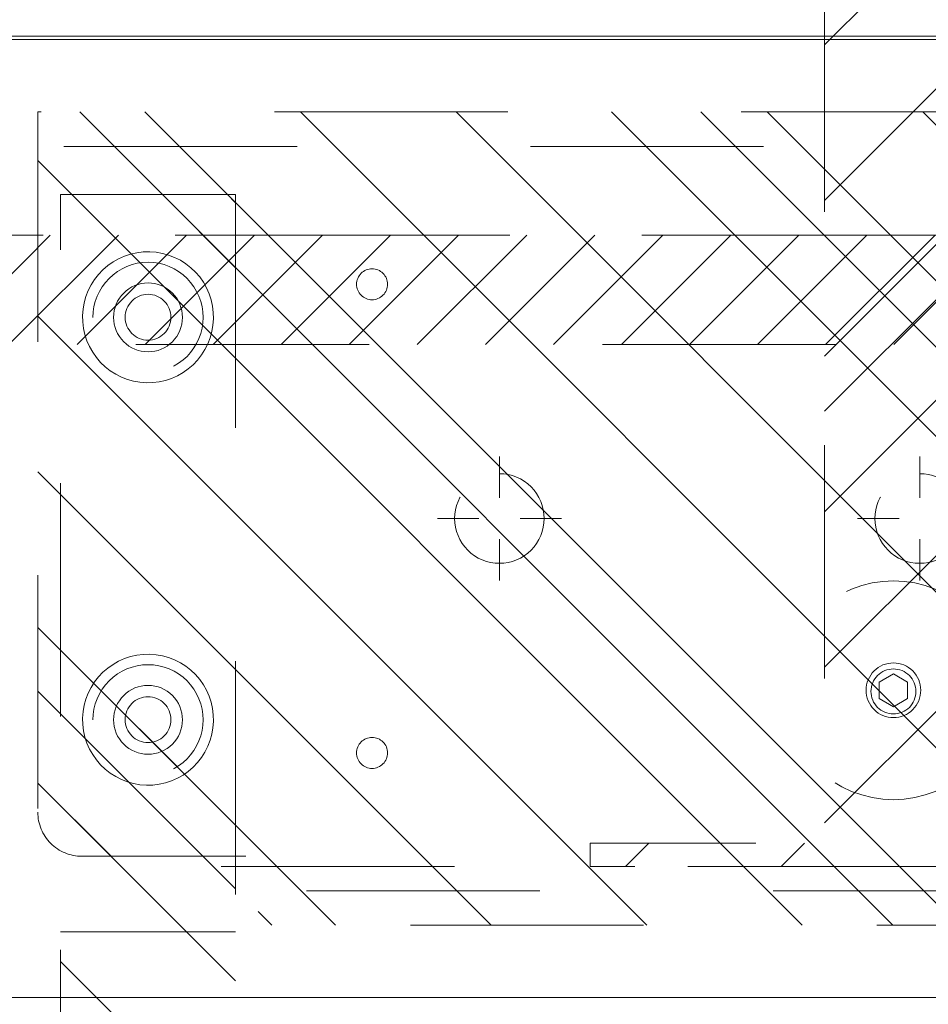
# Model space of a CAD drawing. Header units: inches. Extents: x -465 to -303, y -234 to 7.
# Tile 21 of 71: x -400.78 to -395.59, y -2.11 to 3.51. Entities that reach past the tile are written whole.
import ezdxf

# ---------------------------------------------------------------- set-up
doc = ezdxf.new("R2010")
doc.units = ezdxf.units.IN
doc.header["$LTSCALE"] = 32
doc.header["$MEASUREMENT"] = 0
doc.header["$PDMODE"] = 1
doc.header["$PDSIZE"] = -2
doc.linetypes.add('Dash Style-1', pattern=[0.083328, 0.041656, -0.041672])
for name, color, linetype, lineweight in [('DashLine', 7, 'Dash Style-1', 13), ('DashLineFill', 7, 'Dash Style-1', 13), ('Drawing', 7, 'Continuous', 18), ('Metal-Black', 7, 'Continuous', 18), ('Metal-DeskStructure', 7, 'Continuous', 13), ('None', 7, 'Continuous', 18), ('SolidLine', 7, 'Continuous', 15), ('Wood_1-H', 7, 'Continuous', 13)]:
    doc.layers.add(name, color=color, linetype=linetype, lineweight=lineweight)
doc.layers.add('Electrical', color=1, linetype='Dash Style-1', lineweight=15, true_color=0xff0000)
pattern_1 = [(45, (0, 0), (-1.61302, 1.93572), []), (45, (-1.0608, 1.0608), (-0.472346, 0.416761), [])]

# ---------------------------------------------------------------- blocks, each defined once
blk = doc.blocks.new('1BP8DW-Leveler (2D)')
at = {"layer": 'DashLine', "flags": 128}
for points in [[(0.625, 0), (0.622, -0.0613), (0.613, -0.1219), (0.5981, -0.1814), (0.5774, -0.2392), (0.5512, -0.2946), (0.5197, -0.3472), (0.4831, -0.3965), (0.4419, -0.4419), (0.3965, -0.4831), (0.3472, -0.5197), (0.2946, -0.5512), (0.2392, -0.5774), (0.1814, -0.5981), (0.1219, -0.613), (0.0613, -0.622), (0, -0.625), (-0.0613, -0.622), (-0.1219, -0.613), (-0.1814, -0.5981), (-0.2392, -0.5774), (-0.2946, -0.5512), (-0.3472, -0.5197), (-0.3965, -0.4831), (-0.4419, -0.4419), (-0.4831, -0.3965), (-0.5197, -0.3472), (-0.5512, -0.2946), (-0.5774, -0.2392), (-0.5981, -0.1814), (-0.613, -0.1219), (-0.622, -0.0613), (-0.625, 0), (-0.622, 0.0613), (-0.613, 0.1219), (-0.5981, 0.1814), (-0.5774, 0.2392), (-0.5512, 0.2946), (-0.5197, 0.3472), (-0.4831, 0.3965), (-0.4419, 0.4419), (-0.3965, 0.4831), (-0.3472, 0.5197), (-0.2946, 0.5512), (-0.2392, 0.5774), (-0.1814, 0.5981), (-0.1219, 0.613), (-0.0613, 0.622), (0, 0.625), (0.0613, 0.622), (0.1219, 0.613), (0.1814, 0.5981), (0.2392, 0.5774), (0.2946, 0.5512), (0.3472, 0.5197), (0.3965, 0.4831), (0.4419, 0.4419), (0.4831, 0.3965), (0.5197, 0.3472), (0.5512, 0.2946), (0.5774, 0.2392), (0.5981, 0.1814), (0.613, 0.1219), (0.622, 0.0613)], [(0, 0.1562), (0.0153, 0.1555), (0.0305, 0.1532), (0.0454, 0.1495), (0.0598, 0.1444), (0.0737, 0.1378), (0.0868, 0.1299), (0.0991, 0.1208), (0.1105, 0.1105), (0.1208, 0.0991), (0.1299, 0.0868), (0.1378, 0.0737), (0.1444, 0.0598), (0.1495, 0.0454), (0.1532, 0.0305), (0.1555, 0.0153), (0.1562, 0), (0.1555, -0.0153), (0.1532, -0.0305), (0.1495, -0.0454), (0.1444, -0.0598), (0.1378, -0.0737), (0.1299, -0.0868), (0.1208, -0.0991), (0.1105, -0.1105), (0.0991, -0.1208), (0.0868, -0.1299), (0.0737, -0.1378), (0.0598, -0.1444), (0.0454, -0.1495), (0.0305, -0.1532), (0.0153, -0.1555), (0, -0.1562), (-0.0153, -0.1555), (-0.0305, -0.1532), (-0.0454, -0.1495), (-0.0598, -0.1444), (-0.0737, -0.1378), (-0.0868, -0.1299), (-0.0991, -0.1208), (-0.1105, -0.1105), (-0.1208, -0.0991), (-0.1299, -0.0868), (-0.1378, -0.0737), (-0.1444, -0.0598), (-0.1495, -0.0454), (-0.1532, -0.0305), (-0.1555, -0.0153), (-0.1562, 0), (-0.1555, 0.0153), (-0.1532, 0.0305), (-0.1495, 0.0454), (-0.1444, 0.0598), (-0.1378, 0.0737), (-0.1299, 0.0868), (-0.1208, 0.0991), (-0.1105, 0.1105), (-0.0991, 0.1208), (-0.0868, 0.1299), (-0.0737, 0.1378), (-0.0598, 0.1444), (-0.0454, 0.1495), (-0.0305, 0.1532), (-0.0153, 0.1555)], [(0, 0.0937), (-0.0812, 0.0469), (-0.0812, -0.0469), (0, -0.0938), (0.0812, -0.0469), (0.0812, 0.0469)]]:
    blk.add_lwpolyline(points, close=True, dxfattribs=at)
blk = doc.blocks.new('1BRPX5-Util_Bkt_Sm-F (2D)')
at = {"layer": 'DashLineFill', "linetype": 'Continuous', "lineweight": 13}
h = blk.add_hatch(dxfattribs=at)
h.set_pattern_fill('Steel', color=253, style=0, pattern_type=2)
h.set_pattern_definition(pattern_1)
edge = h.paths.add_edge_path()
edge.add_line((-4.4685, 4.4134), (-3.1299, 4.4134))
edge.add_line((-3.1299, 4.4134), (-3.1299, -1.8543))
edge.add_line((-3.1299, -1.8543), (-4.4685, -1.8543))
edge.add_line((-4.4685, -1.8543), (-4.4685, -1.9882))
edge.add_line((-4.4685, -1.9882), (-2.4213, -1.9882))
edge.add_line((-2.4213, -1.9882), (-2.4213, -2.3661))
edge.add_arc((-2.3031, -2.3661), 0.1181, 180, 270)
edge.add_line((-2.3031, -2.4843), (2.3031, -2.4843))
edge.add_arc((2.3031, -2.3661), 0.1181, 270, 360)
edge.add_line((2.4213, -2.3661), (2.4213, -1.9882))
edge.add_line((2.4213, -1.9882), (4.4685, -1.9882))
edge.add_line((4.4685, -1.9882), (4.4685, -1.8543))
edge.add_line((4.4685, -1.8543), (3.1299, -1.8543))
edge.add_line((3.1299, -1.8543), (3.1299, 4.4134))
edge.add_line((3.1299, 4.4134), (4.4685, 4.4134))
edge.add_line((4.4685, 4.4134), (4.4685, 4.5472))
edge.add_line((4.4685, 4.5472), (2.4213, 4.5472))
edge.add_line((2.4213, 4.5472), (2.4213, 4.9252))
edge.add_arc((2.3031, 4.9252), 0.1181, 0, 90)
edge.add_line((2.3031, 5.0433), (-2.3031, 5.0433))
edge.add_arc((-2.3031, 4.9252), 0.1181, 90, 180)
edge.add_line((-2.4213, 4.9252), (-2.4213, 4.5472))
edge.add_line((-2.4213, 4.5472), (-4.4685, 4.5472))
edge.add_line((-4.4685, 4.5472), (-4.4685, 4.4134))
at = {"layer": 'DashLineFill', "flags": 128}
blk.add_lwpolyline([(-4.4685, 4.4134), (-3.1299, 4.4134), (-3.1299, -1.8543), (-4.4685, -1.8543), (-4.4685, -1.9882), (-2.4213, -1.9882), (-2.4213, -2.3661, 0.414214), (-2.3031, -2.4843), (2.3031, -2.4843, 0.414214), (2.4213, -2.3661), (2.4213, -1.9882), (4.4685, -1.9882), (4.4685, -1.8543), (3.1299, -1.8543), (3.1299, 4.4134), (4.4685, 4.4134), (4.4685, 4.5472), (2.4213, 4.5472), (2.4213, 4.9252, 0.414214), (2.3031, 5.0433), (-2.3031, 5.0433, 0.414214), (-2.4213, 4.9252), (-2.4213, 4.5472), (-4.4685, 4.5472)], format="xyb", close=True, dxfattribs=at)
at = {"layer": 'SolidLine', "flags": 128}
blk.add_lwpolyline([(-2.7362, -0.8597), (-2.7236, -0.8603), (-2.7112, -0.8622), (-2.6989, -0.8652), (-2.687, -0.8695), (-2.6756, -0.8749), (-2.6648, -0.8813), (-2.6547, -0.8889), (-2.6454, -0.8973), (-2.6369, -0.9067), (-2.6294, -0.9168), (-2.6229, -0.9276), (-2.6175, -0.939), (-2.6133, -0.9509), (-2.6102, -0.9631), (-2.6083, -0.9756), (-2.6077, -0.9882), (-2.6083, -1.0008), (-2.6102, -1.0133), (-2.6133, -1.0255), (-2.6175, -1.0374), (-2.6229, -1.0488), (-2.6294, -1.0596), (-2.6369, -1.0697), (-2.6454, -1.0791), (-2.6547, -1.0875), (-2.6648, -1.095), (-2.6756, -1.1015), (-2.687, -1.1069), (-2.6989, -1.1112), (-2.7112, -1.1142), (-2.7236, -1.1161), (-2.7362, -1.1167), (-2.7488, -1.1161), (-2.7613, -1.1142), (-2.7735, -1.1112), (-2.7854, -1.1069), (-2.7968, -1.1015), (-2.8076, -1.095), (-2.8177, -1.0875), (-2.8271, -1.0791), (-2.8356, -1.0697), (-2.8431, -1.0596), (-2.8495, -1.0488), (-2.8549, -1.0374), (-2.8592, -1.0255), (-2.8623, -1.0133), (-2.8641, -1.0008), (-2.8647, -0.9882), (-2.8641, -0.9756), (-2.8623, -0.9631), (-2.8592, -0.9509), (-2.8549, -0.939), (-2.8495, -0.9276), (-2.8431, -0.9168), (-2.8356, -0.9067), (-2.8271, -0.8973), (-2.8177, -0.8889), (-2.8076, -0.8813), (-2.7968, -0.8749), (-2.7854, -0.8695), (-2.7735, -0.8652), (-2.7613, -0.8622), (-2.7488, -0.8603)], close=True, dxfattribs=at)
at = {"layer": 'Metal-Black', "color": 7}
blk.add_blockref('1BP8DW-Leveler (2D)', (-2.7362, -0.9815), dxfattribs=at)
blk = doc.blocks.new('Group-10')
at = {"layer": 'DashLine', "flags": 128}
blk.add_lwpolyline([(0.748, -7.3031), (35.622, -7.3031), (35.622, -8.0512), (0.748, -8.0512)], close=True, dxfattribs=at)
at = {"layer": 'SolidLine', "flags": 128}
blk.add_lwpolyline([(0.748, -0.7677), (89.2126, -0.7677), (89.2126, -8.0512), (0.748, -8.0512)], close=True, dxfattribs=at)
at = {"layer": 'Wood_1-H', "color": 7}
blk.add_blockref('1BRPX5-Util_Bkt_Sm-F (2D)', (17.9921, -5.315), dxfattribs=at)
blk = doc.blocks.new('Group-11')
at = {"layer": 'None'}
blk.add_blockref('Group-10', (0, 0), dxfattribs=at)
blk = doc.blocks.new('SL Utility Cabinet (2D)')
at = {"layer": 'None'}
blk.add_blockref('Group-11', (0, 0), dxfattribs=at)
at = {"layer": 'Drawing', "color": 0, "flags": 1}
for tag in ['Tag', 'Catalog', 'Option1', 'Option2', 'Option3', 'Option4', 'Option5', 'Option6', 'Option7', 'Option8', 'Option9', 'Option10', 'Option11', 'Option12', 'Custom', 'FinishGroup', 'Discount', 'Item2', 'Item3', 'Item6', 'Item8', 'Item9', 'Item10', 'Item12', 'Item13', 'Item16', 'Item18', 'Item19', 'Item20', 'Item21', 'Item22', 'Item23', 'Item24', 'Item25', 'Item1', 'Item4', 'Item5', 'Item7', 'Item11', 'Item14', 'Item15', 'Item17']:
    blk.add_attdef(tag, (-51.5879, 4.5517), '', height=0.00709, dxfattribs=at)
blk = doc.blocks.new('Group-25')
at = {"layer": 'SolidLine', "flags": 128}
blk.add_lwpolyline([(1.1024, -2.5591), (37.0866, -2.5591), (37.0866, -2.5787), (1.1024, -2.5787)], close=True, dxfattribs=at)
blk = doc.blocks.new('Group-29')
at = {"layer": 'SolidLine', "flags": 128}
for points in [[(1.1024, -2.5591), (37.0866, -2.5591), (37.0866, -86.5748), (1.1024, -86.5748)], [(1.1224, -2.5591), (37.0666, -2.5591), (37.0666, -86.5748), (1.1224, -86.5748)]]:
    blk.add_lwpolyline(points, close=True, dxfattribs=at)
at = {"layer": 'None'}
blk.add_blockref('Group-25', (0, 0), dxfattribs=at)
blk = doc.blocks.new('Group-44')
at = {"layer": 'DashLine'}
for p, q in [((0.0002, -3.5827), (0.0002, -3.3465)), ((-0.1179, -3.7008), (-0.3541, -3.7008)), ((0.1183, -3.7008), (0.3545, -3.7008)), ((0.0002, -3.8189), (0.0002, -4.0551))]:
    blk.add_line(p, q, dxfattribs=at)
at = {"layer": 'DashLine', "flags": 128}
blk.add_lwpolyline([(-0.2557, -3.7008), (-0.2545, -3.6757), (-0.2508, -3.6509), (-0.2447, -3.6265), (-0.2362, -3.6029), (-0.2255, -3.5802), (-0.2126, -3.5586), (-0.1976, -3.5384), (-0.1808, -3.5198), (-0.1621, -3.503), (-0.142, -3.488), (-0.1204, -3.4751), (-0.0977, -3.4644), (-0.0741, -3.4559), (-0.0497, -3.4498), (-0.0249, -3.4461), (0.0002, -3.4449), (0.0253, -3.4461), (0.0501, -3.4498), (0.0745, -3.4559), (0.0981, -3.4644), (0.1208, -3.4751), (0.1424, -3.488), (0.1625, -3.503), (0.1812, -3.5198), (0.198, -3.5384), (0.213, -3.5586), (0.2259, -3.5802), (0.2366, -3.6029), (0.2451, -3.6265), (0.2512, -3.6509), (0.2549, -3.6757), (0.2561, -3.7008), (0.2549, -3.7259), (0.2512, -3.7507), (0.2451, -3.7751), (0.2366, -3.7987), (0.2259, -3.8214), (0.213, -3.843), (0.198, -3.8631), (0.1812, -3.8817), (0.1625, -3.8986), (0.1424, -3.9136), (0.1208, -3.9265), (0.0981, -3.9372), (0.0745, -3.9457), (0.0501, -3.9518), (0.0253, -3.9555), (0.0002, -3.9567), (-0.0249, -3.9555), (-0.0497, -3.9518), (-0.0741, -3.9457), (-0.0977, -3.9372), (-0.1204, -3.9265), (-0.142, -3.9136), (-0.1621, -3.8986), (-0.1808, -3.8817), (-0.1976, -3.8631), (-0.2126, -3.843), (-0.2255, -3.8214), (-0.2362, -3.7987), (-0.2447, -3.7751), (-0.2508, -3.7507), (-0.2545, -3.7259)], close=True, dxfattribs=at)
blk = doc.blocks.new('Group-50')
at = {"layer": 'DashLine'}
for p, q in [((0.0002, -5.9843), (0.0002, -5.748)), ((-0.1179, -6.1024), (-0.3541, -6.1024)), ((0.1183, -6.1024), (0.3545, -6.1024)), ((0.0002, -6.2205), (0.0002, -6.4567))]:
    blk.add_line(p, q, dxfattribs=at)
at = {"layer": 'DashLine', "flags": 128}
blk.add_lwpolyline([(-0.2557, -6.1024), (-0.2545, -6.0773), (-0.2508, -6.0524), (-0.2447, -6.0281), (-0.2362, -6.0044), (-0.2255, -5.9817), (-0.2126, -5.9602), (-0.1976, -5.94), (-0.1808, -5.9214), (-0.1621, -5.9045), (-0.142, -5.8896), (-0.1204, -5.8767), (-0.0977, -5.8659), (-0.0741, -5.8575), (-0.0497, -5.8514), (-0.0249, -5.8477), (0.0002, -5.8465), (0.0253, -5.8477), (0.0501, -5.8514), (0.0745, -5.8575), (0.0981, -5.8659), (0.1208, -5.8767), (0.1424, -5.8896), (0.1625, -5.9045), (0.1812, -5.9214), (0.198, -5.94), (0.213, -5.9602), (0.2259, -5.9817), (0.2366, -6.0044), (0.2451, -6.0281), (0.2512, -6.0524), (0.2549, -6.0773), (0.2561, -6.1024), (0.2549, -6.1274), (0.2512, -6.1523), (0.2451, -6.1766), (0.2366, -6.2003), (0.2259, -6.223), (0.213, -6.2445), (0.198, -6.2647), (0.1812, -6.2833), (0.1625, -6.3002), (0.1424, -6.3151), (0.1208, -6.3281), (0.0981, -6.3388), (0.0745, -6.3472), (0.0501, -6.3534), (0.0253, -6.357), (0.0002, -6.3583), (-0.0249, -6.357), (-0.0497, -6.3534), (-0.0741, -6.3472), (-0.0977, -6.3388), (-0.1204, -6.3281), (-0.142, -6.3151), (-0.1621, -6.3002), (-0.1808, -6.2833), (-0.1976, -6.2647), (-0.2126, -6.2445), (-0.2255, -6.223), (-0.2362, -6.2003), (-0.2447, -6.1766), (-0.2508, -6.1523), (-0.2545, -6.1274)], close=True, dxfattribs=at)
blk = doc.blocks.new('1BRPT9-Bracket (2D)')
at = {"layer": 'DashLineFill', "linetype": 'Continuous', "lineweight": 13}
h = blk.add_hatch(dxfattribs=at)
h.set_pattern_fill('Steel', color=253, style=0, pattern_type=2)
h.set_pattern_definition(pattern_1)
edge = h.paths.add_edge_path()
edge.add_arc((1.6779, -8.4882), 0.252, 270, 360)
edge.add_line((1.9299, -8.4882), (1.9299, -7.4803))
edge.add_line((1.9299, -7.4803), (2.3236, -7.4803))
edge.add_line((2.3236, -7.4803), (2.3236, 7.4611))
edge.add_line((2.3236, 7.4611), (1.9299, 7.4803))
edge.add_line((1.9299, 7.4803), (1.9299, 8.4882))
edge.add_arc((1.6779, 8.4882), 0.252, 360, 450)
edge.add_line((1.6779, 8.7402), (-2.3221, 8.7402))
edge.add_line((-2.3221, 8.7402), (-2.3221, -8.7402))
edge.add_line((-2.3221, -8.7402), (1.6779, -8.7402))
h = blk.add_hatch(dxfattribs=at)
h.set_pattern_fill('Steel', color=253, style=0, pattern_type=2)
h.set_pattern_definition(pattern_1)
h.paths.add_polyline_path([(-1.3378, -6.9188), (-1.3465, -6.9184), (-1.3551, -6.9171), (-1.3635, -6.915), (-1.3717, -6.912), (-1.3796, -6.9083), (-1.387, -6.9039), (-1.394, -6.8987), (-1.4005, -6.8928), (-1.4063, -6.8864), (-1.4115, -6.8794), (-1.4159, -6.872), (-1.4197, -6.8641), (-1.4226, -6.8559), (-1.4247, -6.8475), (-1.426, -6.8389), (-1.4264, -6.8302), (-1.426, -6.8215), (-1.4247, -6.8129), (-1.4226, -6.8045), (-1.4197, -6.7963), (-1.4159, -6.7884), (-1.4115, -6.781), (-1.4063, -6.774), (-1.4005, -6.7676), (-1.394, -6.7617), (-1.387, -6.7565), (-1.3796, -6.7521), (-1.3717, -6.7484), (-1.3635, -6.7454), (-1.3551, -6.7433), (-1.3465, -6.742), (-1.3378, -6.7416), (-1.3291, -6.742), (-1.3205, -6.7433), (-1.3121, -6.7454), (-1.3039, -6.7484), (-1.2961, -6.7521), (-1.2886, -6.7565), (-1.2816, -6.7617), (-1.2752, -6.7676), (-1.2693, -6.774), (-1.2642, -6.781), (-1.2597, -6.7884), (-1.256, -6.7963), (-1.253, -6.8045), (-1.2509, -6.8129), (-1.2497, -6.8215), (-1.2492, -6.8302), (-1.2497, -6.8389), (-1.2509, -6.8475), (-1.253, -6.8559), (-1.256, -6.8641), (-1.2597, -6.872), (-1.2642, -6.8794), (-1.2693, -6.8864), (-1.2752, -6.8928), (-1.2816, -6.8987), (-1.2886, -6.9039), (-1.2961, -6.9083), (-1.3039, -6.912), (-1.3121, -6.915), (-1.3205, -6.9171), (-1.3291, -6.9184)])
h = blk.add_hatch(dxfattribs=at)
h.set_pattern_fill('Steel', color=253, style=0, pattern_type=2)
h.set_pattern_definition(pattern_1)
h.paths.add_polyline_path([(1.3393, -6.9188), (1.3307, -6.9184), (1.3221, -6.9171), (1.3136, -6.915), (1.3054, -6.912), (1.2976, -6.9083), (1.2901, -6.9039), (1.2832, -6.8987), (1.2767, -6.8928), (1.2709, -6.8864), (1.2657, -6.8794), (1.2612, -6.872), (1.2575, -6.8641), (1.2546, -6.8559), (1.2525, -6.8475), (1.2512, -6.8389), (1.2508, -6.8302), (1.2512, -6.8215), (1.2525, -6.8129), (1.2546, -6.8045), (1.2575, -6.7963), (1.2612, -6.7884), (1.2657, -6.781), (1.2709, -6.774), (1.2767, -6.7676), (1.2832, -6.7617), (1.2901, -6.7565), (1.2976, -6.7521), (1.3054, -6.7484), (1.3136, -6.7454), (1.3221, -6.7433), (1.3307, -6.742), (1.3393, -6.7416), (1.348, -6.742), (1.3566, -6.7433), (1.3651, -6.7454), (1.3732, -6.7484), (1.3811, -6.7521), (1.3886, -6.7565), (1.3955, -6.7617), (1.402, -6.7676), (1.4078, -6.774), (1.413, -6.781), (1.4175, -6.7884), (1.4212, -6.7963), (1.4241, -6.8045), (1.4262, -6.8129), (1.4275, -6.8215), (1.4279, -6.8302), (1.4275, -6.8389), (1.4262, -6.8475), (1.4241, -6.8559), (1.4212, -6.8641), (1.4175, -6.872), (1.413, -6.8794), (1.4078, -6.8864), (1.402, -6.8928), (1.3955, -6.8987), (1.3886, -6.9039), (1.3811, -6.9083), (1.3732, -6.912), (1.3651, -6.915), (1.3566, -6.9171), (1.348, -6.9184)])
h = blk.add_hatch(dxfattribs=at)
h.set_pattern_fill('Steel', color=253, style=0, pattern_type=2)
h.set_pattern_definition(pattern_1)
h.paths.add_polyline_path([(-1.1488, -8.4252), (-1.1797, -8.4237), (-1.2103, -8.4191), (-1.2403, -8.4116), (-1.2694, -8.4012), (-1.2973, -8.388), (-1.3238, -8.3721), (-1.3486, -8.3537), (-1.3716, -8.3329), (-1.3923, -8.31), (-1.4107, -8.2852), (-1.4266, -8.2587), (-1.4398, -8.2308), (-1.4502, -8.2017), (-1.4577, -8.1717), (-1.4623, -8.1411), (-1.4638, -8.1102), (-1.4623, -8.0794), (-1.4577, -8.0488), (-1.4502, -8.0188), (-1.4398, -7.9897), (-1.4266, -7.9618), (-1.4107, -7.9353), (-1.3923, -7.9104), (-1.3716, -7.8875), (-1.3486, -7.8668), (-1.3238, -7.8484), (-1.2973, -7.8325), (-1.2694, -7.8193), (-1.2403, -7.8088), (-1.2103, -7.8013), (-1.1797, -7.7968), (-1.1488, -7.7953), (-1.118, -7.7968), (-1.0874, -7.8013), (-1.0574, -7.8088), (-1.0283, -7.8193), (-1.0004, -7.8325), (-0.9739, -7.8484), (-0.949, -7.8668), (-0.9261, -7.8875), (-0.9054, -7.9104), (-0.887, -7.9353), (-0.8711, -7.9618), (-0.8579, -7.9897), (-0.8474, -8.0188), (-0.8399, -8.0488), (-0.8354, -8.0794), (-0.8339, -8.1102), (-0.8354, -8.1411), (-0.8399, -8.1717), (-0.8474, -8.2017), (-0.8579, -8.2308), (-0.8711, -8.2587), (-0.887, -8.2852), (-0.9054, -8.31), (-0.9261, -8.3329), (-0.949, -8.3537), (-0.9739, -8.3721), (-1.0004, -8.388), (-1.0283, -8.4012), (-1.0574, -8.4116), (-1.0874, -8.4191), (-1.118, -8.4237)])
h = blk.add_hatch(dxfattribs=at)
h.set_pattern_fill('Steel', color=253, style=0, pattern_type=2)
h.set_pattern_definition(pattern_1)
h.paths.add_polyline_path([(1.1504, -8.4252), (1.1195, -8.4237), (1.0889, -8.4191), (1.0589, -8.4116), (1.0298, -8.4012), (1.0019, -8.388), (0.9754, -8.3721), (0.9506, -8.3537), (0.9277, -8.3329), (0.9069, -8.31), (0.8885, -8.2852), (0.8726, -8.2587), (0.8594, -8.2308), (0.849, -8.2017), (0.8415, -8.1717), (0.8369, -8.1411), (0.8354, -8.1102), (0.8369, -8.0794), (0.8415, -8.0488), (0.849, -8.0188), (0.8594, -7.9897), (0.8726, -7.9618), (0.8885, -7.9353), (0.9069, -7.9104), (0.9277, -7.8875), (0.9506, -7.8668), (0.9754, -7.8484), (1.0019, -7.8325), (1.0298, -7.8193), (1.0589, -7.8088), (1.0889, -7.8013), (1.1195, -7.7968), (1.1504, -7.7953), (1.1812, -7.7968), (1.2118, -7.8013), (1.2418, -7.8088), (1.2709, -7.8193), (1.2988, -7.8325), (1.3254, -7.8484), (1.3502, -7.8668), (1.3731, -7.8875), (1.3938, -7.9104), (1.4123, -7.9353), (1.4281, -7.9618), (1.4414, -7.9897), (1.4518, -8.0188), (1.4593, -8.0488), (1.4638, -8.0794), (1.4653, -8.1102), (1.4638, -8.1411), (1.4593, -8.1717), (1.4518, -8.2017), (1.4414, -8.2308), (1.4281, -8.2587), (1.4123, -8.2852), (1.3938, -8.31), (1.3731, -8.3329), (1.3502, -8.3537), (1.3254, -8.3721), (1.2988, -8.388), (1.2709, -8.4012), (1.2418, -8.4116), (1.2118, -8.4191), (1.1812, -8.4237)])
h = blk.add_hatch(dxfattribs=at)
h.set_pattern_fill('Steel', color=253, style=0, pattern_type=2)
h.set_pattern_definition(pattern_1)
h.paths.add_polyline_path([(-1.1488, -8.3071), (-1.1681, -8.3061), (-1.1872, -8.3033), (-1.206, -8.2986), (-1.2242, -8.2921), (-1.2416, -8.2838), (-1.2582, -8.2739), (-1.2737, -8.2624), (-1.288, -8.2494), (-1.301, -8.2351), (-1.3125, -8.2196), (-1.3224, -8.203), (-1.3307, -8.1856), (-1.3372, -8.1674), (-1.3419, -8.1486), (-1.3447, -8.1295), (-1.3457, -8.1102), (-1.3447, -8.0909), (-1.3419, -8.0718), (-1.3372, -8.0531), (-1.3307, -8.0349), (-1.3224, -8.0174), (-1.3125, -8.0009), (-1.301, -7.9854), (-1.288, -7.971), (-1.2737, -7.9581), (-1.2582, -7.9466), (-1.2416, -7.9366), (-1.2242, -7.9284), (-1.206, -7.9219), (-1.1872, -7.9172), (-1.1681, -7.9143), (-1.1488, -7.9134), (-1.1295, -7.9143), (-1.1104, -7.9172), (-1.0917, -7.9219), (-1.0735, -7.9284), (-1.056, -7.9366), (-1.0395, -7.9466), (-1.024, -7.9581), (-1.0096, -7.971), (-0.9967, -7.9854), (-0.9852, -8.0009), (-0.9752, -8.0174), (-0.967, -8.0349), (-0.9605, -8.0531), (-0.9558, -8.0718), (-0.9529, -8.0909), (-0.952, -8.1102), (-0.9529, -8.1295), (-0.9558, -8.1486), (-0.9605, -8.1674), (-0.967, -8.1856), (-0.9752, -8.203), (-0.9852, -8.2196), (-0.9967, -8.2351), (-1.0096, -8.2494), (-1.024, -8.2624), (-1.0395, -8.2739), (-1.056, -8.2838), (-1.0735, -8.2921), (-1.0917, -8.2986), (-1.1104, -8.3033), (-1.1295, -8.3061)])
h = blk.add_hatch(dxfattribs=at)
h.set_pattern_fill('Steel', color=253, style=0, pattern_type=2)
h.set_pattern_definition(pattern_1)
h.paths.add_polyline_path([(1.1504, -8.3071), (1.1311, -8.3061), (1.112, -8.3033), (1.0932, -8.2986), (1.075, -8.2921), (1.0576, -8.2838), (1.041, -8.2739), (1.0255, -8.2624), (1.0112, -8.2494), (0.9982, -8.2351), (0.9867, -8.2196), (0.9768, -8.203), (0.9685, -8.1856), (0.962, -8.1674), (0.9573, -8.1486), (0.9545, -8.1295), (0.9535, -8.1102), (0.9545, -8.0909), (0.9573, -8.0718), (0.962, -8.0531), (0.9685, -8.0349), (0.9768, -8.0174), (0.9867, -8.0009), (0.9982, -7.9854), (1.0112, -7.971), (1.0255, -7.9581), (1.041, -7.9466), (1.0576, -7.9366), (1.075, -7.9284), (1.0932, -7.9219), (1.112, -7.9172), (1.1311, -7.9143), (1.1504, -7.9134), (1.1697, -7.9143), (1.1888, -7.9172), (1.2075, -7.9219), (1.2257, -7.9284), (1.2432, -7.9366), (1.2597, -7.9466), (1.2753, -7.9581), (1.2896, -7.971), (1.3025, -7.9854), (1.314, -8.0009), (1.324, -8.0174), (1.3322, -8.0349), (1.3387, -8.0531), (1.3434, -8.0718), (1.3463, -8.0909), (1.3472, -8.1102), (1.3463, -8.1295), (1.3434, -8.1486), (1.3387, -8.1674), (1.3322, -8.1856), (1.324, -8.203), (1.314, -8.2196), (1.3025, -8.2351), (1.2896, -8.2494), (1.2753, -8.2624), (1.2597, -8.2739), (1.2432, -8.2838), (1.2257, -8.2921), (1.2075, -8.2986), (1.1888, -8.3033), (1.1697, -8.3061)])
at = {"layer": 'DashLineFill'}
for p, q in [((-2.1252, 8.7402), (-2.1252, -8.7402)), ((2.1268, 7.4611), (2.1268, -7.4803))]:
    blk.add_line(p, q, dxfattribs=at)
at = {"layer": 'DashLineFill', "flags": 128}
blk.add_lwpolyline([(1.6779, -8.7402, 0.414214), (1.9299, -8.4882), (1.9299, -7.4803), (2.3236, -7.4803), (2.3236, 7.4611), (1.9299, 7.4803), (1.9299, 8.4882, 0.414214), (1.6779, 8.7402), (-2.3221, 8.7402), (-2.3221, -8.7402)], format="xyb", close=True, dxfattribs=at)
for points in [[(-1.3378, -6.9188), (-1.3465, -6.9184), (-1.3551, -6.9171), (-1.3635, -6.915), (-1.3717, -6.912), (-1.3796, -6.9083), (-1.387, -6.9039), (-1.394, -6.8987), (-1.4005, -6.8928), (-1.4063, -6.8864), (-1.4115, -6.8794), (-1.4159, -6.872), (-1.4197, -6.8641), (-1.4226, -6.8559), (-1.4247, -6.8475), (-1.426, -6.8389), (-1.4264, -6.8302), (-1.426, -6.8215), (-1.4247, -6.8129), (-1.4226, -6.8045), (-1.4197, -6.7963), (-1.4159, -6.7884), (-1.4115, -6.781), (-1.4063, -6.774), (-1.4005, -6.7676), (-1.394, -6.7617), (-1.387, -6.7565), (-1.3796, -6.7521), (-1.3717, -6.7484), (-1.3635, -6.7454), (-1.3551, -6.7433), (-1.3465, -6.742), (-1.3378, -6.7416), (-1.3291, -6.742), (-1.3205, -6.7433), (-1.3121, -6.7454), (-1.3039, -6.7484), (-1.2961, -6.7521), (-1.2886, -6.7565), (-1.2816, -6.7617), (-1.2752, -6.7676), (-1.2693, -6.774), (-1.2642, -6.781), (-1.2597, -6.7884), (-1.256, -6.7963), (-1.253, -6.8045), (-1.2509, -6.8129), (-1.2497, -6.8215), (-1.2492, -6.8302), (-1.2497, -6.8389), (-1.2509, -6.8475), (-1.253, -6.8559), (-1.256, -6.8641), (-1.2597, -6.872), (-1.2642, -6.8794), (-1.2693, -6.8864), (-1.2752, -6.8928), (-1.2816, -6.8987), (-1.2886, -6.9039), (-1.2961, -6.9083), (-1.3039, -6.912), (-1.3121, -6.915), (-1.3205, -6.9171), (-1.3291, -6.9184)], [(1.3393, -6.9188), (1.3307, -6.9184), (1.3221, -6.9171), (1.3136, -6.915), (1.3054, -6.912), (1.2976, -6.9083), (1.2901, -6.9039), (1.2832, -6.8987), (1.2767, -6.8928), (1.2709, -6.8864), (1.2657, -6.8794), (1.2612, -6.872), (1.2575, -6.8641), (1.2546, -6.8559), (1.2525, -6.8475), (1.2512, -6.8389), (1.2508, -6.8302), (1.2512, -6.8215), (1.2525, -6.8129), (1.2546, -6.8045), (1.2575, -6.7963), (1.2612, -6.7884), (1.2657, -6.781), (1.2709, -6.774), (1.2767, -6.7676), (1.2832, -6.7617), (1.2901, -6.7565), (1.2976, -6.7521), (1.3054, -6.7484), (1.3136, -6.7454), (1.3221, -6.7433), (1.3307, -6.742), (1.3393, -6.7416), (1.348, -6.742), (1.3566, -6.7433), (1.3651, -6.7454), (1.3732, -6.7484), (1.3811, -6.7521), (1.3886, -6.7565), (1.3955, -6.7617), (1.402, -6.7676), (1.4078, -6.774), (1.413, -6.781), (1.4175, -6.7884), (1.4212, -6.7963), (1.4241, -6.8045), (1.4262, -6.8129), (1.4275, -6.8215), (1.4279, -6.8302), (1.4275, -6.8389), (1.4262, -6.8475), (1.4241, -6.8559), (1.4212, -6.8641), (1.4175, -6.872), (1.413, -6.8794), (1.4078, -6.8864), (1.402, -6.8928), (1.3955, -6.8987), (1.3886, -6.9039), (1.3811, -6.9083), (1.3732, -6.912), (1.3651, -6.915), (1.3566, -6.9171), (1.348, -6.9184)], [(-1.1488, -8.4252), (-1.1797, -8.4237), (-1.2103, -8.4191), (-1.2403, -8.4116), (-1.2694, -8.4012), (-1.2973, -8.388), (-1.3238, -8.3721), (-1.3486, -8.3537), (-1.3716, -8.3329), (-1.3923, -8.31), (-1.4107, -8.2852), (-1.4266, -8.2587), (-1.4398, -8.2308), (-1.4502, -8.2017), (-1.4577, -8.1717), (-1.4623, -8.1411), (-1.4638, -8.1102), (-1.4623, -8.0794), (-1.4577, -8.0488), (-1.4502, -8.0188), (-1.4398, -7.9897), (-1.4266, -7.9618), (-1.4107, -7.9353), (-1.3923, -7.9104), (-1.3716, -7.8875), (-1.3486, -7.8668), (-1.3238, -7.8484), (-1.2973, -7.8325), (-1.2694, -7.8193), (-1.2403, -7.8088), (-1.2103, -7.8013), (-1.1797, -7.7968), (-1.1488, -7.7953), (-1.118, -7.7968), (-1.0874, -7.8013), (-1.0574, -7.8088), (-1.0283, -7.8193), (-1.0004, -7.8325), (-0.9739, -7.8484), (-0.949, -7.8668), (-0.9261, -7.8875), (-0.9054, -7.9104), (-0.887, -7.9353), (-0.8711, -7.9618), (-0.8579, -7.9897), (-0.8474, -8.0188), (-0.8399, -8.0488), (-0.8354, -8.0794), (-0.8339, -8.1102), (-0.8354, -8.1411), (-0.8399, -8.1717), (-0.8474, -8.2017), (-0.8579, -8.2308), (-0.8711, -8.2587), (-0.887, -8.2852), (-0.9054, -8.31), (-0.9261, -8.3329), (-0.949, -8.3537), (-0.9739, -8.3721), (-1.0004, -8.388), (-1.0283, -8.4012), (-1.0574, -8.4116), (-1.0874, -8.4191), (-1.118, -8.4237)], [(1.1504, -8.4252), (1.1195, -8.4237), (1.0889, -8.4191), (1.0589, -8.4116), (1.0298, -8.4012), (1.0019, -8.388), (0.9754, -8.3721), (0.9506, -8.3537), (0.9277, -8.3329), (0.9069, -8.31), (0.8885, -8.2852), (0.8726, -8.2587), (0.8594, -8.2308), (0.849, -8.2017), (0.8415, -8.1717), (0.8369, -8.1411), (0.8354, -8.1102), (0.8369, -8.0794), (0.8415, -8.0488), (0.849, -8.0188), (0.8594, -7.9897), (0.8726, -7.9618), (0.8885, -7.9353), (0.9069, -7.9104), (0.9277, -7.8875), (0.9506, -7.8668), (0.9754, -7.8484), (1.0019, -7.8325), (1.0298, -7.8193), (1.0589, -7.8088), (1.0889, -7.8013), (1.1195, -7.7968), (1.1504, -7.7953), (1.1812, -7.7968), (1.2118, -7.8013), (1.2418, -7.8088), (1.2709, -7.8193), (1.2988, -7.8325), (1.3254, -7.8484), (1.3502, -7.8668), (1.3731, -7.8875), (1.3938, -7.9104), (1.4123, -7.9353), (1.4281, -7.9618), (1.4414, -7.9897), (1.4518, -8.0188), (1.4593, -8.0488), (1.4638, -8.0794), (1.4653, -8.1102), (1.4638, -8.1411), (1.4593, -8.1717), (1.4518, -8.2017), (1.4414, -8.2308), (1.4281, -8.2587), (1.4123, -8.2852), (1.3938, -8.31), (1.3731, -8.3329), (1.3502, -8.3537), (1.3254, -8.3721), (1.2988, -8.388), (1.2709, -8.4012), (1.2418, -8.4116), (1.2118, -8.4191), (1.1812, -8.4237)], [(-1.1488, -8.3071), (-1.1681, -8.3061), (-1.1872, -8.3033), (-1.206, -8.2986), (-1.2242, -8.2921), (-1.2416, -8.2838), (-1.2582, -8.2739), (-1.2737, -8.2624), (-1.288, -8.2494), (-1.301, -8.2351), (-1.3125, -8.2196), (-1.3224, -8.203), (-1.3307, -8.1856), (-1.3372, -8.1674), (-1.3419, -8.1486), (-1.3447, -8.1295), (-1.3457, -8.1102), (-1.3447, -8.0909), (-1.3419, -8.0718), (-1.3372, -8.0531), (-1.3307, -8.0349), (-1.3224, -8.0174), (-1.3125, -8.0009), (-1.301, -7.9854), (-1.288, -7.971), (-1.2737, -7.9581), (-1.2582, -7.9466), (-1.2416, -7.9366), (-1.2242, -7.9284), (-1.206, -7.9219), (-1.1872, -7.9172), (-1.1681, -7.9143), (-1.1488, -7.9134), (-1.1295, -7.9143), (-1.1104, -7.9172), (-1.0917, -7.9219), (-1.0735, -7.9284), (-1.056, -7.9366), (-1.0395, -7.9466), (-1.024, -7.9581), (-1.0096, -7.971), (-0.9967, -7.9854), (-0.9852, -8.0009), (-0.9752, -8.0174), (-0.967, -8.0349), (-0.9605, -8.0531), (-0.9558, -8.0718), (-0.9529, -8.0909), (-0.952, -8.1102), (-0.9529, -8.1295), (-0.9558, -8.1486), (-0.9605, -8.1674), (-0.967, -8.1856), (-0.9752, -8.203), (-0.9852, -8.2196), (-0.9967, -8.2351), (-1.0096, -8.2494), (-1.024, -8.2624), (-1.0395, -8.2739), (-1.056, -8.2838), (-1.0735, -8.2921), (-1.0917, -8.2986), (-1.1104, -8.3033), (-1.1295, -8.3061)], [(1.1504, -8.3071), (1.1311, -8.3061), (1.112, -8.3033), (1.0932, -8.2986), (1.075, -8.2921), (1.0576, -8.2838), (1.041, -8.2739), (1.0255, -8.2624), (1.0112, -8.2494), (0.9982, -8.2351), (0.9867, -8.2196), (0.9768, -8.203), (0.9685, -8.1856), (0.962, -8.1674), (0.9573, -8.1486), (0.9545, -8.1295), (0.9535, -8.1102), (0.9545, -8.0909), (0.9573, -8.0718), (0.962, -8.0531), (0.9685, -8.0349), (0.9768, -8.0174), (0.9867, -8.0009), (0.9982, -7.9854), (1.0112, -7.971), (1.0255, -7.9581), (1.041, -7.9466), (1.0576, -7.9366), (1.075, -7.9284), (1.0932, -7.9219), (1.112, -7.9172), (1.1311, -7.9143), (1.1504, -7.9134), (1.1697, -7.9143), (1.1888, -7.9172), (1.2075, -7.9219), (1.2257, -7.9284), (1.2432, -7.9366), (1.2597, -7.9466), (1.2753, -7.9581), (1.2896, -7.971), (1.3025, -7.9854), (1.314, -8.0009), (1.324, -8.0174), (1.3322, -8.0349), (1.3387, -8.0531), (1.3434, -8.0718), (1.3463, -8.0909), (1.3472, -8.1102), (1.3463, -8.1295), (1.3434, -8.1486), (1.3387, -8.1674), (1.3322, -8.1856), (1.324, -8.203), (1.314, -8.2196), (1.3025, -8.2351), (1.2896, -8.2494), (1.2753, -8.2624), (1.2597, -8.2739), (1.2432, -8.2838), (1.2257, -8.2921), (1.2075, -8.2986), (1.1888, -8.3033), (1.1697, -8.3061)]]:
    blk.add_lwpolyline(points, close=True, dxfattribs=at)
at = {"layer": 'DashLineFill', "linetype": 'Continuous', "lineweight": 5}
for p in [(0.0002, -3.7008), (0.0002, -6.1024)]:
    blk.add_point(p, dxfattribs=at)
at = {"layer": 'Metal-DeskStructure', "color": 7}
for name in ['Group-44', 'Group-50']:
    blk.add_blockref(name, (0, 0), dxfattribs=at)
blk = doc.blocks.new('1BRPT6-LeftBeam (2D)')
at = {"layer": 'DashLineFill', "linetype": 'Continuous', "lineweight": 13}
h = blk.add_hatch(dxfattribs=at)
h.set_pattern_fill('Steel', color=253, style=0, pattern_type=2)
h.set_pattern_definition(pattern_1)
h.paths.add_polyline_path([(-1.8504, 0.5), (20.4724, 0.5), (20.4724, -0.5), (-1.8504, -0.5)])
at = {"layer": 'DashLineFill'}
blk.add_line((2.3622, -0.5), (2.3622, 0.5), dxfattribs=at)
at = {"layer": 'DashLineFill', "flags": 128}
blk.add_lwpolyline([(-1.8504, 0.5), (20.4724, 0.5), (20.4724, -0.5), (-1.8504, -0.5)], close=True, dxfattribs=at)
at = {"layer": 'SolidLine', "flags": 128}
for points in [[(-1.1768, 0.373), (-1.1401, 0.3739), (-1.1035, 0.3712), (-1.0673, 0.3649), (-1.032, 0.3551), (-0.9977, 0.3418), (-0.965, 0.3253), (-0.934, 0.3056), (-0.9051, 0.283), (-0.8785, 0.2577), (-0.8545, 0.2299), (-0.8334, 0.1998), (-0.8154, 0.1679), (-0.8005, 0.1343), (-0.789, 0.0995), (-0.781, 0.0636), (-0.7766, 0.0272), (-0.7757, -0.0095), (-0.7784, -0.0461), (-0.7847, -0.0823), (-0.7945, -0.1176), (-0.8078, -0.1519), (-0.8243, -0.1846), (-0.844, -0.2156), (-0.8666, -0.2446), (-0.8919, -0.2711), (-0.9197, -0.2951), (-0.9498, -0.3162), (-0.9817, -0.3342), (-1.0153, -0.3491), (-1.0502, -0.3606), (-1.086, -0.3686), (-1.1224, -0.373), (-1.1591, -0.3739), (-1.1957, -0.3712), (-1.2319, -0.3649), (-1.2672, -0.3551), (-1.3015, -0.3418), (-1.3342, -0.3253), (-1.3652, -0.3056), (-1.3942, -0.283), (-1.4207, -0.2577), (-1.4447, -0.2299), (-1.4658, -0.1998), (-1.4838, -0.1679), (-1.4987, -0.1343), (-1.5102, -0.0995), (-1.5182, -0.0636), (-1.5227, -0.0272), (-1.5235, 0.0095), (-1.5208, 0.0461), (-1.5145, 0.0823), (-1.5047, 0.1176), (-1.4914, 0.1519), (-1.4749, 0.1846), (-1.4552, 0.2156), (-1.4326, 0.2445), (-1.4073, 0.2711), (-1.3795, 0.2951), (-1.3494, 0.3162), (-1.3175, 0.3342), (-1.2839, 0.3491), (-1.2491, 0.3606), (-1.2132, 0.3686)], [(1.1224, 0.373), (1.1591, 0.3739), (1.1957, 0.3712), (1.2319, 0.3649), (1.2672, 0.3551), (1.3015, 0.3418), (1.3342, 0.3253), (1.3652, 0.3056), (1.3942, 0.283), (1.4207, 0.2577), (1.4447, 0.2299), (1.4658, 0.1998), (1.4838, 0.1679), (1.4987, 0.1343), (1.5102, 0.0995), (1.5182, 0.0636), (1.5227, 0.0272), (1.5235, -0.0095), (1.5208, -0.0461), (1.5145, -0.0823), (1.5047, -0.1176), (1.4914, -0.1519), (1.4749, -0.1846), (1.4552, -0.2156), (1.4326, -0.2446), (1.4073, -0.2711), (1.3795, -0.2951), (1.3494, -0.3162), (1.3175, -0.3342), (1.2839, -0.3491), (1.2491, -0.3606), (1.2132, -0.3686), (1.1768, -0.373), (1.1401, -0.3739), (1.1035, -0.3712), (1.0673, -0.3649), (1.032, -0.3551), (0.9977, -0.3418), (0.965, -0.3253), (0.934, -0.3056), (0.9051, -0.283), (0.8785, -0.2577), (0.8545, -0.2299), (0.8334, -0.1998), (0.8154, -0.1679), (0.8005, -0.1343), (0.789, -0.0995), (0.781, -0.0636), (0.7766, -0.0272), (0.7757, 0.0095), (0.7784, 0.0461), (0.7847, 0.0823), (0.7945, 0.1176), (0.8078, 0.1519), (0.8243, 0.1846), (0.844, 0.2156), (0.8666, 0.2445), (0.8919, 0.2711), (0.9197, 0.2951), (0.9498, 0.3162), (0.9817, 0.3342), (1.0153, 0.3491), (1.0502, 0.3606), (1.086, 0.3686)], [(-1.1496, 0.1308), (-1.1368, 0.1302), (-1.1241, 0.1283), (-1.1116, 0.1252), (-1.0995, 0.1209), (-1.0879, 0.1154), (-1.0769, 0.1088), (-1.0666, 0.1011), (-1.0571, 0.0925), (-1.0485, 0.083), (-1.0408, 0.0727), (-1.0342, 0.0617), (-1.0287, 0.0501), (-1.0244, 0.038), (-1.0213, 0.0255), (-1.0194, 0.0128), (-1.0188, 0), (-1.0194, -0.0128), (-1.0213, -0.0255), (-1.0244, -0.038), (-1.0287, -0.0501), (-1.0342, -0.0617), (-1.0408, -0.0727), (-1.0485, -0.083), (-1.0571, -0.0925), (-1.0666, -0.1011), (-1.0769, -0.1088), (-1.0879, -0.1154), (-1.0995, -0.1209), (-1.1116, -0.1252), (-1.1241, -0.1283), (-1.1368, -0.1302), (-1.1496, -0.1308), (-1.1624, -0.1302), (-1.1751, -0.1283), (-1.1876, -0.1252), (-1.1997, -0.1209), (-1.2113, -0.1154), (-1.2223, -0.1088), (-1.2326, -0.1011), (-1.2421, -0.0925), (-1.2508, -0.083), (-1.2584, -0.0727), (-1.265, -0.0617), (-1.2705, -0.0501), (-1.2748, -0.038), (-1.2779, -0.0255), (-1.2798, -0.0128), (-1.2805, 0), (-1.2798, 0.0128), (-1.2779, 0.0255), (-1.2748, 0.038), (-1.2705, 0.0501), (-1.265, 0.0617), (-1.2584, 0.0727), (-1.2508, 0.083), (-1.2421, 0.0925), (-1.2326, 0.1011), (-1.2223, 0.1088), (-1.2113, 0.1154), (-1.1997, 0.1209), (-1.1876, 0.1252), (-1.1751, 0.1283), (-1.1624, 0.1302)], [(1.2805, 0), (1.2798, -0.0128), (1.2779, -0.0255), (1.2748, -0.038), (1.2705, -0.0501), (1.265, -0.0617), (1.2584, -0.0727), (1.2508, -0.083), (1.2421, -0.0925), (1.2326, -0.1011), (1.2223, -0.1088), (1.2113, -0.1154), (1.1997, -0.1209), (1.1876, -0.1252), (1.1751, -0.1283), (1.1624, -0.1302), (1.1496, -0.1308), (1.1368, -0.1302), (1.1241, -0.1283), (1.1116, -0.1252), (1.0995, -0.1209), (1.0879, -0.1154), (1.0769, -0.1088), (1.0666, -0.1011), (1.0571, -0.0925), (1.0485, -0.083), (1.0408, -0.0727), (1.0342, -0.0617), (1.0287, -0.0501), (1.0244, -0.038), (1.0213, -0.0255), (1.0194, -0.0128), (1.0188, 0), (1.0194, 0.0128), (1.0213, 0.0255), (1.0244, 0.038), (1.0287, 0.0501), (1.0342, 0.0617), (1.0408, 0.0727), (1.0485, 0.083), (1.0571, 0.0925), (1.0666, 0.1011), (1.0769, 0.1088), (1.0879, 0.1154), (1.0995, 0.1209), (1.1116, 0.1252), (1.1241, 0.1283), (1.1368, 0.1302), (1.1496, 0.1308), (1.1624, 0.1302), (1.1751, 0.1283), (1.1876, 0.1252), (1.1997, 0.1209), (1.2113, 0.1154), (1.2223, 0.1088), (1.2326, 0.1011), (1.2421, 0.0925), (1.2508, 0.083), (1.2584, 0.0727), (1.265, 0.0617), (1.2705, 0.0501), (1.2748, 0.038), (1.2779, 0.0255), (1.2798, 0.0128)]]:
    blk.add_lwpolyline(points, close=True, dxfattribs=at)
blk = doc.blocks.new('Group-68')
at = {"layer": 'None', "color": 7, "rotation": 270}
for name, p in [('1BRPT9-Bracket (2D)', (19.1063, -5.315)), ('1BRPT6-LeftBeam (2D)', (10.9961, -5.315))]:
    blk.add_blockref(name, p, dxfattribs=at)
blk = doc.blocks.new('Group-78')
at = {"layer": 'None'}
for name in ['Group-29', 'Group-68']:
    blk.add_blockref(name, (0, 0), dxfattribs=at)
blk = doc.blocks.new('SL L Desk (2D)')
at = {"layer": 'None'}
blk.add_blockref('Group-78', (0, 0), dxfattribs=at)
at = {"layer": 'Drawing', "color": 0, "flags": 1}
for tag in ['Tag', 'Catalog', 'Option1', 'Option2', 'Option3', 'Option4', 'Option5', 'Option6', 'Option7', 'Option8', 'Option9', 'Option10', 'Option11', 'Option12', 'Custom', 'FinishGroup', 'Discount', 'Item2', 'Item3', 'Item6', 'Item9', 'Item10', 'Item12', 'Item13', 'Item16', 'Item19', 'Item20', 'Item21', 'Item22', 'Item23', 'Item24', 'Item25', 'Item8', 'Item18', 'Item1', 'Item4', 'Item5', 'Item7', 'Item11', 'Item14', 'Item15', 'Item17']:
    blk.add_attdef(tag, (-51.5877, -65.641), '', height=0.00709, dxfattribs=at)
blk = doc.blocks.new('Group-92')
at = {"layer": 'DashLine', "flags": 128}
blk.add_lwpolyline([(12.0197, -13.2755), (48.0039, -13.2755), (48.0039, -15.6968), (12.0197, -15.6968)], close=True, dxfattribs=at)
blk = doc.blocks.new('Group-95')
at = {"layer": 'Electrical', "linetype": 'Continuous', "lineweight": 5, "true_color": 0xdd0000}
h = blk.add_hatch(dxfattribs=at)
h.set_pattern_fill('ElectricalHatch', color=12, style=0, pattern_type=2)
h.set_pattern_definition([(45, (0, 0), (-0.33333333, -0.7222222), [])])
edge = h.paths.add_edge_path()
edge.add_arc((12.7677, -16.0094), 0.3125, 180, 270)
edge.add_line((12.7677, -16.3219), (119.2244, -16.3219))
edge.add_arc((119.2244, -16.0094), 0.3125, 270, 360)
edge.add_arc((119.2244, -16.0094), 0.3125, 0, 90)
edge.add_line((119.2244, -15.6969), (12.7677, -15.6969))
edge.add_arc((12.7677, -16.0094), 0.3125, 90, 180)
at = {"layer": 'Electrical', "flags": 128}
blk.add_lwpolyline([(12.4552, -16.0094, 0.414214), (12.7677, -16.3219), (119.2244, -16.3219, 0.414214), (119.5369, -16.0094, 0.414214), (119.2244, -15.6969), (12.7677, -15.6969, 0.414214)], format="xyb", close=True, dxfattribs=at)
at = {"layer": 'None'}
blk.add_blockref('Group-92', (0, 0), dxfattribs=at)
blk = doc.blocks.new('Group-96')
at = {"layer": 'DashLine', "flags": 128}
blk.add_lwpolyline([(12.0197, -13.2755), (48.0039, -13.2755), (48.0039, -15.6968), (12.0197, -15.6968)], close=True, dxfattribs=at)
blk = doc.blocks.new('Group-99')
at = {"layer": 'None'}
blk.add_blockref('Group-96', (0, 0), dxfattribs=at)
blk = doc.blocks.new('Group-100')
at = {"layer": 'None'}
for name in ['Group-95', 'Group-99']:
    blk.add_blockref(name, (0, 0), dxfattribs=at)
blk = doc.blocks.new('Group-101')
at = {"layer": 'None'}
blk.add_blockref('Group-100', (0, 0), dxfattribs=at)
blk = doc.blocks.new('SL Overhead (2D)')
at = {"layer": 'None'}
blk.add_blockref('Group-101', (0, 0), dxfattribs=at)
at = {"layer": 'Drawing', "color": 0, "flags": 1}
for tag in ['Tag', 'Catalog', 'Option1', 'Option2', 'Option3', 'Option4', 'Option5', 'Option6', 'Option7', 'Option8', 'Option9', 'Option10', 'Option11', 'Option12', 'Custom', 'FinishGroup', 'Discount', 'Item2', 'Item3', 'Item6', 'Item8', 'Item9', 'Item10', 'Item12', 'Item13', 'Item16', 'Item18', 'Item19', 'Item20', 'Item21', 'Item22', 'Item23', 'Item24', 'Item25', 'Item1', 'Item4', 'Item5', 'Item7', 'Item11', 'Item14', 'Item15', 'Item17']:
    blk.add_attdef(tag, (-63.5938, -151.0265), '', height=0.00709, dxfattribs=at)

msp = doc.modelspace()

# ---------------------------------------------------------------- block references
at = {"layer": 'Drawing'}
msp.add_blockref('SL Utility Cabinet (2D)', (-411.0472, 5.9764), dxfattribs=at)

# ---------------------------------------------------------------- next in the draw order: block references
msp.add_blockref('SL L Desk (2D)', (-411.047, 5.9764), dxfattribs=at)

# ---------------------------------------------------------------- next in the draw order: block references
msp.add_blockref('SL Overhead (2D)', (-423.063, 17.9764), dxfattribs=at)

doc.saveas('drawing.dxf')
